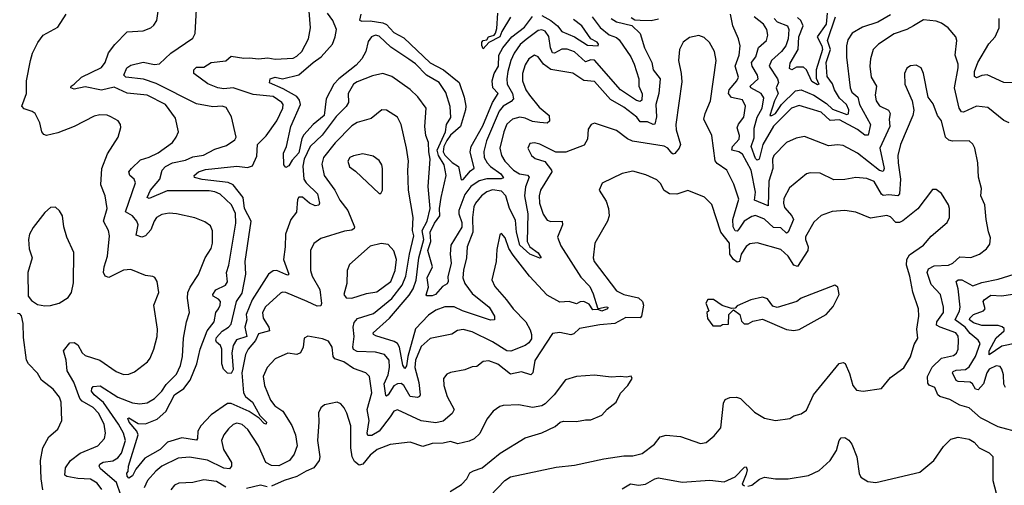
# Model space of a CAD drawing. Extents: x 1245432 to 1420865, y 606325 to 671314.
# Tile 251 of 256: x 1378507 to 1383898, y 632729 to 635279. Entities that reach past the tile are written whole.
import ezdxf

# ---------------------------------------------------------------- set-up
doc = ezdxf.new("R2010")
doc.units = 0

msp = doc.modelspace()

# ---------------------------------------------------------------- linework, layer by layer
at = {"layer": '0CON20XD'}
for points in [[(1379060.7, 632675), (1379037, 632745), (1378950.2, 632820.2), (1378941.4, 632835), (1378945.9, 632845), (1378964.1, 632855.9), (1379016.3, 632863.7), (1379045, 632879.1), (1379065, 632905.6), (1379085.7, 632975), (1379075.7, 633015), (1379047.9, 633065), (1378965, 633182), (1378913.9, 633225), (1378900.7, 633245), (1378901, 633259), (1378910, 633270), (1378946.6, 633273.4), (1379045, 633212.4), (1379125, 633180.4), (1379164.6, 633175.4), (1379205, 633180.5), (1379245, 633204.5), (1379284.6, 633245), (1379308.5, 633281.5), (1379365, 633337.5), (1379387.5, 633385), (1379398.4, 633435), (1379404.6, 633535), (1379420.4, 633625), (1379437.1, 633675), (1379425.4, 633755), (1379427.5, 633785), (1379440.4, 633815), (1379485.7, 633884.3), (1379521.8, 633975), (1379555, 634026), (1379563.2, 634055), (1379562.1, 634122.1), (1379550.9, 634150.9), (1379521.4, 634171.4), (1379465, 634193.5), (1379365, 634216.7), (1379325, 634219.5), (1379285, 634211.8), (1379256.7, 634195), (1379243.7, 634176.3), (1379225, 634127.9), (1379195, 634094.6), (1379175, 634088.7), (1379145, 634098.8), (1379154.7, 634155), (1379148.8, 634175), (1379123.8, 634205), (1379086, 634226), (1379141.3, 634385), (1379133.8, 634405), (1379109.6, 634425), (1379105.3, 634445), (1379118.2, 634465), (1379168, 634512), (1379215, 634525.7), (1379265, 634550), (1379342.7, 634607.3), (1379364.4, 634635), (1379377.1, 634665), (1379359.3, 634739.3), (1379305, 634815.4), (1379205, 634865.3), (1379095, 634876.8), (1379025, 634908.8), (1378955, 634893.9), (1378865, 634910.7), (1378805, 634898.9), (1378786, 634905), (1378788.1, 634915), (1378805, 634926), (1378845, 634963.5), (1378955, 635017.5), (1378975, 635043.8), (1378992.8, 635097.2), (1379027.6, 635142.4), (1379095, 635211.9), (1379182.3, 635217.7), (1379225, 635234), (1379241.2, 635248.8), (1379258.6, 635275), (1379265.7, 635325)], [(1383768.2, 633098.2), (1383705, 633154.5), (1383655, 633168.8), (1383599.4, 633199.4), (1383545.2, 633215.2), (1383535, 633225.7), (1383518.5, 633265), (1383487.3, 633277.3), (1383478.5, 633288.5), (1383478.4, 633325), (1383503.4, 633376.6), (1383555, 633426.2), (1383619.1, 633440.9), (1383637.1, 633452.9), (1383645.4, 633475), (1383646.9, 633525), (1383645, 633545.7), (1383633.1, 633565), (1383546.4, 633595), (1383527.1, 633607.1), (1383529.5, 633625), (1383564.7, 633675), (1383565.7, 633705), (1383548, 633775), (1383498.1, 633828.1), (1383476.5, 633895), (1383483.6, 633915), (1383515, 633931.6), (1383592, 633935), (1383616.5, 633945), (1383655, 633980), (1383715, 633976.7), (1383762, 633995), (1383800.8, 634025), (1383819.7, 634050.3), (1383822.2, 634085), (1383812.1, 634117.9), (1383798.9, 634185), (1383792.3, 634265), (1383769.6, 634315), (1383773.1, 634355), (1383757.5, 634417.5), (1383752.5, 634495), (1383736.2, 634575), (1383725, 634597.1), (1383705, 634615.6), (1383615, 634613.6), (1383595, 634619.5), (1383575.3, 634635.3), (1383554.5, 634724.5), (1383531.5, 634755), (1383508, 634818), (1383480.6, 634855), (1383455.8, 634985), (1383443.3, 635015), (1383415, 635030), (1383385, 635026), (1383365, 635013.3), (1383350.8, 634985), (1383352.9, 634925), (1383394.4, 634834.4), (1383403.4, 634783.4), (1383397.9, 634755), (1383329.3, 634595), (1383315.3, 634535), (1383317.5, 634495), (1383328.9, 634405), (1383324, 634326), (1383315, 634314.6), (1383265, 634320.2), (1383235, 634315.4), (1383225, 634323.1), (1383185, 634392.2), (1383145, 634410), (1383085, 634415.4), (1383025, 634403.2), (1382965, 634401.8), (1382889.2, 634439.2), (1382835, 634440), (1382815, 634434.4), (1382722.6, 634357.4), (1382690.8, 634299.2), (1382688.2, 634275), (1382695, 634250.5), (1382734.3, 634204.3), (1382743.1, 634185), (1382715, 634115.6), (1382705, 634109.6), (1382675, 634138.4), (1382635, 634141.4), (1382585, 634186.2), (1382535, 634206.2), (1382515, 634201), (1382474.1, 634175.9), (1382445, 634131.8), (1382435, 634121.8), (1382425, 634122.2), (1382412.6, 634145), (1382412.2, 634185), (1382444.1, 634295.9), (1382417.7, 634377.7), (1382379.5, 634455), (1382325, 634491.8), (1382315.2, 634505.2), (1382297.5, 634645), (1382252.5, 634735), (1382259.4, 634765), (1382290, 634835), (1382320.6, 635055), (1382311.4, 635105), (1382283.3, 635153.3), (1382255, 635181.4), (1382225, 635191.9), (1382175, 635182.2), (1382140, 635155), (1382118.9, 635115), (1382114.5, 635055), (1382129.6, 634985), (1382131.7, 634938.3), (1382100, 634705), (1382102.3, 634675), (1382124.6, 634595), (1382118.5, 634575), (1382095, 634545.6), (1382085, 634541.9), (1382077.2, 634547.2), (1382056.5, 634575), (1382036.2, 634586.2), (1381863.1, 634613.1), (1381835.7, 634625.7), (1381775, 634671.5), (1381655, 634712), (1381635.8, 634704.2), (1381619.7, 634680.3), (1381616.5, 634625), (1381598.5, 634591.5), (1381497.2, 634552.8), (1381442.9, 634552.9), (1381355, 634597.1), (1381325, 634604.3), (1381299.7, 634600.3), (1381290, 634575), (1381310, 634535), (1381329.1, 634519.1), (1381381.9, 634501.9), (1381418.5, 634455), (1381420.4, 634445), (1381358.3, 634345), (1381351, 634315), (1381352.4, 634275), (1381373.8, 634213.8), (1381395, 634180.5), (1381415, 634174), (1381478, 634175), (1381479.5, 634155), (1381451.4, 634088.6), (1381470.6, 634040.6), (1381579.2, 633869.2), (1381628.1, 633818.1), (1381647.4, 633777.4), (1381670.9, 633700.9), (1381676.7, 633696.7), (1381717.5, 633707.5), (1381727.7, 633705), (1381725.3, 633695), (1381695, 633682.9), (1381675, 633692.9), (1381645, 633691), (1381625, 633721), (1381595, 633736.5), (1381575.4, 633734.6), (1381555, 633722.7), (1381515, 633735.5), (1381465, 633732.7), (1381395, 633770.5), (1381298.3, 633875), (1381209.7, 633989.7), (1381185.6, 634025.6), (1381165, 634084), (1381145, 634107.5), (1381135, 634100), (1381119.8, 634020.2), (1381115.6, 633955), (1381092.1, 633855), (1381108.2, 633818.2), (1381171.8, 633745), (1381208.9, 633695), (1381277.8, 633625), (1381301.4, 633581.4), (1381309.4, 633555), (1381308.8, 633531.2), (1381295, 633510), (1381275, 633495.3), (1381196, 633464), (1381175, 633465.4), (1381095, 633514.4), (1380985, 633569.8), (1380935, 633583.2), (1380903.5, 633576.5), (1380873.4, 633556.6), (1380755, 633532.4), (1380705, 633489.2), (1380674, 633415), (1380669.9, 633375), (1380692.5, 633292.5), (1380699.5, 633225), (1380695.8, 633215), (1380685, 633210), (1380645, 633215.8), (1380610.3, 633275), (1380595, 633286.2), (1380575, 633284.8), (1380555, 633274.7), (1380525, 633224.6), (1380515, 633217.8), (1380511.1, 633221.1), (1380501.8, 633285), (1380525.2, 633335), (1380531.7, 633375), (1380530.8, 633415), (1380505, 633445.2), (1380455, 633458.8), (1380355, 633461.8), (1380335, 633472.7), (1380330.6, 633485), (1380337.4, 633545), (1380332.6, 633595), (1380339, 633621), (1380356.7, 633643.3), (1380445, 633670.5), (1380545, 633752.7), (1380601.2, 633825), (1380620.6, 633875), (1380640.4, 633995), (1380665.5, 634095), (1380657.6, 634125), (1380660.5, 634195), (1380635.8, 634345), (1380631.3, 634455), (1380635.3, 634504.7), (1380625.3, 634575.3), (1380595.4, 634705), (1380575, 634745.6), (1380515, 634784.4), (1380490, 634785), (1380431.6, 634738.4), (1380355, 634716.9), (1380325, 634697.6), (1380233.4, 634605), (1380170.4, 634525), (1380161.9, 634488.1), (1380173.5, 634425), (1380232.8, 634345), (1380260.1, 634290.1), (1380303.3, 634235), (1380340, 634145), (1380338.5, 634135), (1380325, 634126.8), (1380285, 634121), (1380155, 634080.9), (1380117.1, 634052.9), (1380100, 634015), (1380099.1, 633905), (1380108.9, 633875), (1380151, 633801), (1380160, 633725), (1380155, 633712.5), (1380135, 633710), (1380080.9, 633735), (1379965, 633785.3), (1379945, 633787.5), (1379935, 633782.2), (1379853.4, 633706.6), (1379836.9, 633675), (1379839.3, 633645), (1379870.7, 633595), (1379873.9, 633576.1), (1379815, 633558.2), (1379797.9, 633522.1), (1379758.1, 633475), (1379743, 633445), (1379724, 633345), (1379731.6, 633235), (1379742.7, 633215), (1379781.7, 633185), (1379822, 633112), (1379858.1, 633075), (1379856.7, 633065), (1379845, 633068.6), (1379817.4, 633097.4), (1379763.7, 633133.7), (1379665, 633177), (1379645, 633177.7), (1379554.7, 633115), (1379498.7, 633055), (1379482.6, 633025), (1379480.9, 632985), (1379475, 632975.7), (1379395, 632989), (1379316.5, 632965), (1379275.4, 632925), (1379191.2, 632878.8), (1379141.9, 632818.1), (1379125, 632781.2), (1379105, 632768.8), (1379095, 632780), (1379093.6, 632795), (1379101.4, 632805), (1379102.6, 632835), (1379155.2, 633005), (1379148.8, 633025), (1379106, 633075), (1379098.9, 633095), (1379105, 633098.9), (1379155, 633068.7), (1379195, 633065.9), (1379259.2, 633090.8), (1379307.2, 633132.8), (1379355.1, 633224.9), (1379405, 633259), (1379440, 633305), (1379476.4, 633395), (1379494.7, 633475), (1379533.3, 633575), (1379570.9, 633625), (1379580.6, 633675), (1379595.3, 633695), (1379605.3, 633715), (1379605.9, 633735), (1379595, 633749.1), (1379565.5, 633765), (1379564.2, 633775), (1379580.1, 633799.9), (1379634.4, 633825), (1379645, 633843.3), (1379640, 633895), (1379651.4, 633935), (1379689.6, 634165), (1379687.7, 634217.7), (1379666.7, 634265), (1379605, 634322.7), (1379575, 634336.6), (1379545, 634341.8), (1379315, 634341.9), (1379215, 634300), (1379204.7, 634305), (1379223.5, 634345), (1379274, 634405), (1379286.4, 634455), (1379305, 634475.8), (1379343.1, 634495), (1379415, 634509.8), (1379455, 634528.1), (1379512.9, 634537.1), (1379575, 634569.3), (1379639.8, 634590.2), (1379685, 634620.9), (1379692.7, 634635), (1379667.1, 634747.1), (1379637.6, 634797.6), (1379615, 634804.7), (1379565, 634801.1), (1379475, 634818), (1379255, 634930.1), (1379185, 634954.2), (1379088.8, 634965), (1379076.4, 634975), (1379094.1, 635015), (1379115, 635030), (1379183.8, 635046.2), (1379245, 635033.2), (1379272, 635038), (1379334.5, 635095), (1379455, 635177.5), (1379466.9, 635203.1), (1379475, 635336)], [(1380638.6, 633771.4), (1380661, 633805), (1380677.1, 633852.9), (1380692.9, 633975), (1380720.6, 634075), (1380709.7, 634125), (1380737.4, 634175), (1380754.4, 634245), (1380743.2, 634365), (1380754.7, 634515), (1380746.6, 634555), (1380746, 634606), (1380730.5, 634645), (1380724.7, 634695), (1380732.3, 634795), (1380686.6, 634856.6), (1380645, 634896.4), (1380545, 634968.2), (1380495, 634984.5), (1380438.9, 634971.1), (1380355, 634938.9), (1380335.5, 634925), (1380305.3, 634875), (1380307.1, 634825), (1380295, 634803.1), (1380240.5, 634749.5), (1380162.8, 634647.2), (1380097.1, 634585), (1380064, 634515), (1380057.7, 634477.7), (1380062.8, 634405), (1380076, 634385), (1380137.5, 634325), (1380148.8, 634275), (1380145, 634264.2), (1380125, 634260.5), (1380094.2, 634274.2), (1380055, 634307.1), (1380035, 634306.7), (1380027.8, 634295), (1380021.8, 634225), (1379991.3, 634185), (1379962.2, 634105), (1379960.8, 634035), (1379951.2, 633965), (1379980, 633885), (1379975, 633880), (1379965, 633882.8), (1379915, 633906), (1379895, 633903.9), (1379869.2, 633885), (1379780.5, 633745), (1379747.6, 633665), (1379751.2, 633635), (1379739.3, 633595), (1379751.2, 633545), (1379694.8, 633525.2), (1379675.5, 633494.5), (1379668, 633455), (1379676.5, 633363.5), (1379665, 633342.5), (1379645, 633343.3), (1379623.3, 633365), (1379614, 633395), (1379613.5, 633475), (1379606.4, 633495), (1379585, 633513.8), (1379581.1, 633525), (1379585, 633538), (1379615, 633573), (1379650.5, 633595), (1379665, 633612), (1379693.3, 633735), (1379725, 633782.2), (1379745.4, 633885), (1379741.9, 633955), (1379773.9, 634175), (1379738.1, 634245), (1379730.7, 634305), (1379675, 634374.8), (1379647.7, 634387.7), (1379506.6, 634403.4), (1379464.2, 634415), (1379462.5, 634425), (1379485.5, 634445), (1379525, 634459.4), (1379695, 634476.8), (1379755, 634470), (1379781.2, 634478.8), (1379805, 634532), (1379808.8, 634595), (1379857.2, 634642.8), (1379915.3, 634725), (1379947.9, 634795), (1379949.1, 634815), (1379942.9, 634825), (1379895, 634858.3), (1379785, 634869.6), (1379675, 634905.9), (1379625, 634900.9), (1379591.2, 634905), (1379537.8, 634927.8), (1379460, 634985), (1379460, 635005), (1379475, 635019.4), (1379515, 635019.2), (1379555, 635045.4), (1379635, 635053.8), (1379665, 635078.5), (1379735, 635067.9), (1379765, 635070.5), (1379815, 635065.4), (1379865, 635070.3), (1379905, 635062.3), (1380005, 635068.4), (1380025, 635078.4), (1380050.9, 635105), (1380089.1, 635175), (1380100, 635235), (1380091.3, 635325)], [(1381642, 635295), (1381685.9, 635235.9), (1381735, 635195.7), (1381775, 635181), (1381789.4, 635169.4), (1381853.2, 635075), (1381871.8, 635035), (1381896.7, 634955), (1381897.5, 634915), (1381915, 634873.8), (1381912.5, 634837.5), (1381905, 634831.5), (1381885, 634835.8), (1381797, 634895), (1381655, 635056.5), (1381635, 635059.5), (1381605, 635047.4), (1381545, 635103.2), (1381505, 635118.4), (1381475, 635117.5), (1381435, 635095.3), (1381425, 635097.7), (1381412.8, 635125), (1381405, 635186.7), (1381385, 635216.6), (1381365, 635223.9), (1381345, 635220.5), (1381279.3, 635170.7), (1381247.4, 635142.6), (1381214.8, 635095), (1381196.1, 635055), (1381179.6, 634995), (1381173.3, 634955), (1381176.7, 634925), (1381205.8, 634875), (1381210.7, 634845), (1381198.6, 634831.4), (1381154.6, 634805.4), (1381132.2, 634777.8), (1381063.1, 634615), (1381047.4, 634557.4), (1381050.5, 634525), (1381066.8, 634495), (1381084.9, 634474.9), (1381141, 634435), (1381156.4, 634413.6), (1381143.2, 634406.8), (1381065, 634407.7), (1381022.7, 634397.3), (1380977.8, 634365), (1380945, 634321.4), (1380911.6, 634235), (1380911.8, 634215), (1380928.4, 634168.4), (1380927.1, 634142.9), (1380868.3, 634045), (1380863.4, 633995), (1380869.2, 633945), (1380850.8, 633870.8), (1380852.6, 633845), (1380847.5, 633832.5), (1380822.5, 633817.5), (1380782.8, 633775), (1380765, 633766.7), (1380736.4, 633766.4), (1380733, 633773), (1380745.4, 633814.6), (1380738.8, 633865), (1380767.6, 633925), (1380742.2, 634015), (1380758.4, 634065), (1380753.7, 634115), (1380777.4, 634165), (1380807.5, 634205), (1380806, 634245), (1380814, 634306), (1380842.3, 634425), (1380831.8, 634485), (1380799.7, 634535), (1380793.5, 634565), (1380838.2, 634665), (1380844.7, 634705), (1380867.2, 634742.8), (1380863.8, 634803.8), (1380840.1, 634880.1), (1380803.4, 634935), (1380735, 634974.8), (1380675, 635036.5), (1380637.3, 635062.7), (1380539, 635129), (1380475, 635188.7), (1380455, 635194), (1380432.7, 635185), (1380415, 635160), (1380402.2, 635105), (1380380.8, 635065), (1380349.7, 635030.3), (1380254.8, 634955), (1380227.6, 634925), (1380185.2, 634844.8), (1380174, 634755), (1380113.6, 634705), (1380062, 634648), (1380051.8, 634628.2), (1380035, 634550.2), (1379999.4, 634510.6), (1379980.6, 634479.4), (1379965, 634470.5), (1379953.6, 634485), (1379951.7, 634548.3), (1379967.1, 634585), (1379991.6, 634695), (1380044.4, 634815), (1380039.2, 634839.2), (1380025, 634858.4), (1379950.1, 634900.1), (1379874.1, 634934.1), (1379879.1, 634955), (1379905, 634963.5), (1379945, 634954.7), (1380035, 634977.6), (1380112.9, 635045), (1380157.1, 635075), (1380219.3, 635145), (1380234.8, 635185), (1380241.7, 635225), (1380222.3, 635275), (1380191.4, 635315)], [(1381195, 635292.5), (1381146.3, 635213.6), (1381135, 635184.8), (1381076.4, 635153.6), (1381045, 635118.8), (1381037.1, 635137.1), (1381037.3, 635155), (1381044.1, 635165.9), (1381065, 635168.8), (1381074.6, 635185.4), (1381105, 635194.2), (1381112.5, 635205), (1381119.6, 635230.4), (1381124.3, 635315)], [(1382927.7, 635315), (1382922.4, 635255), (1382874.3, 635185), (1382899.3, 635135), (1382902.7, 635115), (1382868.2, 635005), (1382868.6, 634958.6), (1382882, 634925), (1382875, 634921.8), (1382845, 634941), (1382815, 635004.1), (1382799.5, 635019.5), (1382760.7, 635019.3), (1382735, 635004), (1382722.4, 635012.4), (1382725, 635040), (1382770.2, 635115), (1382773.1, 635185), (1382796.9, 635245), (1382784, 635275), (1382765, 635291.2)], [(1378956.7, 632706.7), (1378930.8, 632740.8), (1378895, 632762.9), (1378825, 632766.1), (1378765, 632776.9), (1378754.3, 632785), (1378757.7, 632825), (1378784.7, 632865.3), (1378837.1, 632905), (1378933.8, 632946.2), (1378971.2, 632985), (1378977.4, 633015), (1378969.8, 633065), (1378937.7, 633125), (1378908.9, 633155), (1378849.2, 633189.2), (1378835.6, 633205), (1378802.9, 633295), (1378766.4, 633356.4), (1378761.4, 633415), (1378746.7, 633465), (1378781.2, 633508.8), (1378805, 633511.9), (1378825, 633499.4), (1378848.8, 633455), (1378865, 633440.4), (1378945, 633415.4), (1379035, 633353.3), (1379075, 633336.7), (1379105, 633338.6), (1379135, 633351.4), (1379205.8, 633405), (1379221.9, 633425), (1379241.1, 633475), (1379259.5, 633545), (1379261.1, 633585), (1379241.9, 633715), (1379269.2, 633785), (1379260, 633845), (1379246.4, 633866.4), (1379235, 633872.5), (1379195, 633878.8), (1379115, 633910.8), (1379075, 633908.2), (1378995, 633866.5), (1378974.4, 633875), (1378966.5, 633895), (1378969.3, 633925), (1378988.2, 633985), (1378998.2, 634095), (1378993.5, 634125), (1378965.9, 634175), (1378985.4, 634245.4), (1378974.4, 634315), (1378950.5, 634375), (1378956.2, 634465), (1378987.5, 634545), (1379045.7, 634635), (1379061.2, 634688.8), (1379059.2, 634705), (1379046, 634725), (1379005, 634747.5), (1378985, 634756.9), (1378945, 634757.1), (1378915, 634750), (1378805, 634694.3), (1378715, 634660), (1378654.2, 634644.2), (1378639.7, 634649.7), (1378627.5, 634665), (1378616.7, 634715), (1378591.9, 634765), (1378575, 634777.1), (1378530.6, 634790.6), (1378517.7, 634805), (1378544.2, 634874.2), (1378544.4, 634945), (1378566, 635055), (1378577.5, 635095), (1378605.6, 635154.4), (1378635, 635193.8), (1378715, 635237.5), (1378760.9, 635309.1)], [(1380375, 635309.2), (1380367, 635277), (1380380.5, 635270.5), (1380425, 635273.1), (1380495, 635261.5), (1380515, 635252.7), (1380555, 635208.1), (1380609.8, 635179.8), (1380755, 635042.3), (1380828.2, 635005), (1380913.7, 634935), (1380939.8, 634855), (1380949.6, 634805), (1380947.3, 634785), (1380920.9, 634695), (1380865, 634646.2), (1380845, 634618), (1380829.9, 634585), (1380826.3, 634555), (1380835, 634537.8), (1380875, 634496.2), (1380910.4, 634475), (1380925, 634402.5), (1380935, 634404.4), (1380975, 634451.8), (1380994.6, 634465.4), (1380973.4, 634555), (1380978.7, 634585), (1381042.5, 634697.5), (1381095.4, 634825), (1381127.4, 634875), (1381097.5, 634905), (1381093.5, 634945), (1381105.7, 634985), (1381129, 635025), (1381130.9, 635085), (1381152.8, 635125), (1381201, 635185), (1381271.7, 635238.3), (1381314.4, 635295.6)], [(1381745, 635284.7), (1381775, 635266.8), (1381857.9, 635247.9), (1381903.4, 635203.4), (1381927.1, 635125), (1381968.4, 635045), (1381976.2, 635005), (1382014.2, 634955), (1382006.1, 634875), (1381990.9, 634815), (1381992.9, 634747.1), (1381985, 634707.5), (1381975.6, 634705.6), (1381945, 634719), (1381905, 634719.2), (1381885.4, 634745.4), (1381815, 634799.1), (1381742.4, 634842.4), (1381655, 634940.7), (1381595, 634945.7), (1381535, 634985.3), (1381415, 635006.2), (1381374.7, 635035), (1381345, 635075.6), (1381325, 635084.5), (1381295, 635064.5), (1381275, 635031.9), (1381259.8, 634985), (1381260.2, 634945), (1381278.4, 634895), (1381297.9, 634865), (1381350.4, 634800.4), (1381405.7, 634755), (1381407.3, 634722.7), (1381395, 634712.9), (1381354.6, 634715.4), (1381315, 634721.9), (1381275, 634740), (1381245, 634745.3), (1381204.5, 634735), (1381175, 634707.1), (1381156.9, 634665), (1381136.6, 634575), (1381145, 634535.6), (1381163.6, 634505), (1381210.7, 634455), (1381243.5, 634435), (1381286.8, 634426.8), (1381297.2, 634417.3), (1381276.8, 634363.2), (1381270.2, 634315), (1381289.9, 634215), (1381284.7, 634065), (1381300.5, 634035), (1381345, 634002.9), (1381362.5, 633975), (1381355, 633973.1), (1381300.9, 633995), (1381245.2, 634045), (1381227, 634115), (1381221.4, 634181.4), (1381188, 634245), (1381168.7, 634315), (1381145, 634340.4), (1381095, 634346.4), (1381065, 634335.7), (1381035.2, 634314.8), (1381002.5, 634275), (1380993.7, 634255), (1380986.5, 634196.5), (1380987.2, 634115), (1380957.3, 634035), (1380952.5, 633975), (1380937.7, 633907.7), (1380932.8, 633865), (1380944.7, 633835), (1380985, 633779.7), (1381077.8, 633705), (1381106.9, 633655), (1381106.9, 633635), (1381085, 633633.1), (1380930.8, 633685), (1380885, 633707.2), (1380835, 633705.9), (1380785, 633688.2), (1380745, 633660.8), (1380674.6, 633585.4), (1380632.7, 633435), (1380625, 633384), (1380615, 633369.2), (1380605, 633387.5), (1380586.2, 633486.2), (1380576.2, 633505), (1380556.6, 633516.6), (1380457.4, 633547.4), (1380444.5, 633555), (1380442.3, 633565), (1380532.2, 633645), (1380638.6, 633771.4)], [(1381365, 635301.6), (1381415.4, 635275.4), (1381451.6, 635245), (1381475, 635214.7), (1381545, 635184.8), (1381615, 635139.6), (1381673.8, 635135), (1381676.3, 635145), (1381669.7, 635155), (1381634.8, 635174.8), (1381585, 635244.6), (1381539.3, 635279.3)], [(1382005, 635281.2), (1381965, 635272.1), (1381903.8, 635273.8), (1381875, 635277.1), (1381855, 635290)], [(1383924.6, 634714.6), (1383895, 634727.5), (1383808, 634798), (1383745, 634805.9), (1383675, 634772.3), (1383663.8, 634773.8), (1383651.6, 634795), (1383625.6, 634905), (1383645.9, 635015.9), (1383645.3, 635035.3), (1383629.4, 635085), (1383637.5, 635165), (1383631.9, 635185), (1383591.4, 635235), (1383555, 635260.5), (1383525, 635271.5), (1383455, 635277.3), (1383400.6, 635245), (1383365.2, 635224.8), (1383295, 635201.6), (1383208.9, 635145), (1383180.9, 635115), (1383165.8, 635064.2), (1383161.6, 635025), (1383168.9, 634965), (1383198.9, 634915), (1383190.8, 634865), (1383195.9, 634835), (1383215, 634806.9), (1383264, 634784), (1383273.1, 634765), (1383268, 634735), (1383270.7, 634695), (1383217.2, 634575), (1383240.9, 634465), (1383235, 634446.9), (1383215, 634452.5), (1383095, 634547.8), (1383015, 634589.5), (1382985, 634594.4), (1382935, 634587.9), (1382805, 634639.2), (1382759.1, 634630.9), (1382705, 634605.7), (1382635.6, 634535), (1382629.6, 634515), (1382630.5, 634465), (1382608.6, 634395), (1382605, 634260), (1382531.2, 634291.2), (1382535.6, 634335), (1382512.5, 634455), (1382465, 634541.9), (1382445, 634554.8), (1382405.4, 634565.4), (1382409.3, 634585), (1382445.9, 634625), (1382448.9, 634645), (1382435, 634686.7), (1382442.6, 634707.4), (1382471.8, 634745), (1382481.8, 634805), (1382465, 634839.5), (1382405, 634853.1), (1382387.8, 634875), (1382390.9, 634895), (1382434.2, 634945), (1382443.5, 634965), (1382424.1, 635025), (1382446.7, 635085), (1382452.2, 635135), (1382442.7, 635175), (1382410.8, 635245), (1382399.4, 635309.4)], [(1383274.3, 635305), (1383205, 635265.9), (1383122.4, 635237.6), (1383065.7, 635204.3), (1383041.5, 635168.5), (1383034, 635135), (1383034, 635074), (1383054.2, 634905), (1383062.5, 634882.5), (1383095.5, 634855.5), (1383105.2, 634815), (1383164.7, 634705), (1383153.2, 634646.8), (1383135, 634645.9), (1383095, 634677.5), (1382995, 634730.4), (1382945, 634726.2), (1382895, 634771.8), (1382775, 634808.4), (1382733.3, 634795), (1382633.8, 634696.2), (1382575.1, 634595), (1382555, 634515.8), (1382545, 634510.3), (1382535, 634519.3), (1382512.1, 634585), (1382527.8, 634632.2), (1382527.7, 634685), (1382545.7, 634745), (1382571.7, 634795), (1382581.4, 634851.4), (1382567.5, 634875), (1382510.4, 634905), (1382506.7, 634915), (1382550.9, 634955), (1382546.2, 634975), (1382517.3, 635025), (1382514.2, 635045), (1382538.1, 635075), (1382553, 635127), (1382596.2, 635165), (1382603.8, 635195), (1382598, 635225), (1382578.9, 635255), (1382528.2, 635295)], [(1382638.4, 635285), (1382655, 635267.8), (1382711.8, 635245), (1382719.2, 635225), (1382714.8, 635175), (1382702.4, 635135), (1382679, 635105), (1382624.2, 635055.8), (1382610.8, 635025), (1382656.1, 634955), (1382662.2, 634935), (1382648.7, 634905), (1382660.6, 634875), (1382639, 634835), (1382613.5, 634753.5), (1382625, 634753.6), (1382645, 634766.2), (1382678.6, 634815), (1382755, 634890.2), (1382785, 634895.2), (1382855, 634866.4), (1382925, 634820.5), (1382958.3, 634788.3), (1383035, 634760.3), (1383045, 634762.9), (1383046.7, 634785), (1383034.9, 634814.9), (1382995, 634848.9), (1382967.6, 634895), (1382958.1, 634928.1), (1382927.6, 634967.6), (1382922, 635045), (1382946.7, 635115), (1382929.6, 635165), (1382974.2, 635295)], [(1384228.6, 634488.6), (1384247.5, 634555), (1384250, 634615), (1384245, 634630), (1384208.2, 634675), (1384202.2, 634785), (1384145.9, 634885.9), (1384118, 634908), (1384075, 634927.1), (1383895, 634934.5), (1383805, 634977.1), (1383775, 634973.3), (1383745, 634960.8), (1383735, 634967.5), (1383735.5, 634995.5), (1383753.9, 635045), (1383814, 635146), (1383848.5, 635185), (1383870.6, 635235), (1383870.8, 635285)], [(1380485, 634327.5), (1380494.1, 634345.9), (1380494.3, 634465), (1380490, 634485), (1380475, 634508), (1380441.7, 634531.7), (1380386.1, 634543.9), (1380335, 634534), (1380315, 634524), (1380303.1, 634505), (1380312.6, 634472.6), (1380345, 634450), (1380475, 634327.5), (1380485, 634327.5)], [(1383342.8, 634177.2), (1383325, 634168.2), (1383305, 634168.2), (1383275, 634199.4), (1383255, 634206.5), (1383165, 634192.1), (1383085, 634225.6), (1383025, 634234.4), (1382955, 634229.4), (1382895, 634207.5), (1382855, 634170), (1382810.3, 634089.7), (1382809.7, 634075), (1382824.8, 634035), (1382822.6, 634015), (1382765, 633928.2), (1382745, 633935.5), (1382715, 633983.6), (1382675, 634021.2), (1382545, 634057.5), (1382505, 634051.5), (1382485, 634037.8), (1382457.8, 633995), (1382447.8, 633955), (1382435, 633951.5), (1382415, 633966), (1382395.3, 633995), (1382392.8, 634055), (1382345.7, 634115), (1382297.4, 634267.4), (1382256.6, 634306.6), (1382207.1, 634327.1), (1382165, 634342.9), (1382105, 634322.7), (1382065, 634325.5), (1382035, 634344.4), (1382015, 634382), (1381995, 634402.5), (1381935, 634428.6), (1381865, 634449.4), (1381805, 634437.5), (1381696.4, 634383.6), (1381680, 634345), (1381717.5, 634285), (1381730.8, 634245), (1381734.4, 634205), (1381725, 634176.2), (1381656.9, 634055), (1381647.8, 633975), (1381652.5, 633955), (1381774.7, 633794.7), (1381815.5, 633774.5), (1381895, 633755.7), (1381916.6, 633736.6), (1381922, 633715), (1381910.8, 633655), (1381904.2, 633645.8), (1381825, 633648.8), (1381765, 633615.9), (1381682.6, 633607.4), (1381571.9, 633588.1), (1381540.6, 633559.4), (1381525, 633553.1), (1381465, 633565.5), (1381425, 633560.8), (1381327.6, 633412.4), (1381317.3, 633345), (1381305.4, 633334.6), (1381255, 633350.2), (1381195, 633337.6), (1381125, 633391.8), (1381075, 633411.5), (1381045, 633406.5), (1381009.3, 633380.7), (1380985, 633378.5), (1380945, 633361.1), (1380865, 633346.7), (1380845, 633337.1), (1380827.5, 633315), (1380828.5, 633275), (1380846.9, 633215), (1380886.2, 633145), (1380875, 633122.5), (1380825, 633079.7), (1380785, 633071), (1380705, 633082.5), (1380575, 633142.9), (1380555, 633135.5), (1380535, 633103.8), (1380475, 633026.2), (1380435, 633001.9), (1380412.2, 633002.2), (1380409.1, 633015), (1380421, 633085), (1380409.4, 633145), (1380435.2, 633235), (1380421.5, 633325), (1380402, 633345), (1380335, 633368.9), (1380281.1, 633405), (1380232.5, 633422.5), (1380223.1, 633435), (1380217.1, 633485), (1380198, 633518), (1380165, 633530.6), (1380084, 633546), (1380064.1, 633535.9), (1380059.5, 633485), (1380044.4, 633455), (1380025, 633445.4), (1379975, 633452.9), (1379905, 633421.4), (1379861.9, 633375), (1379840.6, 633325), (1379846.7, 633275), (1379880, 633195), (1379904.5, 633165), (1379947.3, 633135), (1379996.6, 633056.6), (1380017.4, 633005), (1380026.5, 632945), (1380010, 632900), (1379985, 632864.5), (1379925, 632835.3), (1379885, 632838.1), (1379855, 632854.7), (1379814.8, 632944.8), (1379756, 633035), (1379725, 633063.1), (1379695, 633069.6), (1379675, 633062.2), (1379650.5, 633039.5), (1379624.5, 633005), (1379611.5, 632975), (1379622.4, 632925), (1379666, 632855), (1379666.8, 632835), (1379655, 632819.6), (1379625, 632823.7), (1379535, 632866.6), (1379436.6, 632883.4), (1379375, 632878.8), (1379285, 632834.1), (1379252.4, 632807.6), (1379205.9, 632755), (1379189.1, 632715)], [(1381005, 632589.3), (1381163.2, 632755), (1381195, 632775.7), (1381445, 632829.1), (1381545, 632840.3), (1381705, 632874.8), (1381815, 632890), (1381865, 632890), (1381915, 632903.9), (1381982.9, 632955), (1382013.3, 632995), (1382046.4, 633003.6), (1382125, 632997.1), (1382235, 632958), (1382265, 632964.3), (1382309.7, 633000.3), (1382346.8, 633043.2), (1382360.6, 633179.4), (1382370.6, 633199.4), (1382395, 633210.9), (1382432.2, 633212.2), (1382454, 633205), (1382530.6, 633130.6), (1382585, 633097.5), (1382645, 633084.3), (1382724.1, 633095.9), (1382745, 633110), (1382785, 633121.2), (1382815, 633141.2), (1382852.5, 633225), (1382994, 633396), (1383015, 633401.9), (1383026.1, 633396.1), (1383050.9, 633340.9), (1383068.6, 633275), (1383089.7, 633249.7), (1383125.7, 633244.3), (1383225, 633260), (1383275, 633319.2), (1383347.6, 633372.4), (1383385, 633432.5), (1383405, 633500), (1383424.4, 633535.6), (1383420, 633585), (1383430.4, 633655), (1383429.2, 633695), (1383397.7, 633787.7), (1383381.5, 633875), (1383362.9, 633935), (1383363.8, 633965), (1383378.7, 633991.3), (1383455.8, 634045), (1383497, 634093), (1383585, 634168), (1383598.6, 634195), (1383598.6, 634245), (1383592.5, 634265), (1383555, 634326.7), (1383525, 634348.8), (1383505, 634350), (1383425, 634242.5), (1383342.8, 634177.2)], [(1378645, 633712), (1378675, 633714.2), (1378723, 633727), (1378771.7, 633758.3), (1378791.2, 633785), (1378801.2, 633838.8), (1378804.2, 634004.2), (1378765, 634087.5), (1378749.2, 634145), (1378741.2, 634205), (1378725, 634232.5), (1378703, 634253), (1378675, 634250), (1378645, 634223.3), (1378579.8, 634140.2), (1378561.1, 634105), (1378555.6, 634075), (1378559.2, 634025), (1378574.3, 633975), (1378550.8, 633895), (1378552.5, 633765), (1378570.7, 633740.7), (1378605, 633720), (1378645, 633712)], [(1380325, 633754.4), (1380405, 633779.2), (1380461.5, 633788.5), (1380538.3, 633845), (1380563.6, 633905), (1380570.8, 633965), (1380555, 634012.5), (1380525, 634048.6), (1380486.1, 634053.9), (1380425, 634038.6), (1380312, 633938), (1380299.5, 633905), (1380297.5, 633835), (1380280.9, 633775), (1380295, 633755.6), (1380325, 633754.4)], [(1383905, 633265.8), (1383895, 633283.3), (1383894.4, 633335), (1383885.4, 633365.4), (1383875, 633379.2), (1383854.3, 633384.3), (1383815, 633364.6), (1383801.7, 633345), (1383784.3, 633285), (1383755, 633251.8), (1383739.6, 633255), (1383724.3, 633284.3), (1383710.4, 633295), (1383645, 633298.1), (1383634.1, 633304.1), (1383614.5, 633345), (1383617.4, 633352.6), (1383635, 633359.6), (1383685, 633363.6), (1383705, 633377.4), (1383741.1, 633435), (1383765.7, 633505), (1383755.3, 633525), (1383711.2, 633561.2), (1383683, 633595), (1383628.9, 633635), (1383653.2, 633685), (1383655.7, 633705), (1383646, 633805), (1383634.6, 633845), (1383645, 633855.3), (1383665, 633854.7), (1383725, 633821.9), (1383775, 633840.7), (1383865, 633857.6), (1383952.9, 633885)], [(1382745, 633576.7), (1382775, 633582.5), (1382923.3, 633665), (1382961.7, 633708.3), (1382993.3, 633775), (1382986.7, 633815), (1382970, 633825), (1382786.4, 633753.6), (1382762.5, 633735), (1382655, 633703.3), (1382630.7, 633710.7), (1382600.7, 633750.7), (1382575, 633758.8), (1382510, 633745), (1382435, 633712.5), (1382425, 633700), (1382405, 633697.5), (1382353.3, 633713.3), (1382305, 633747.5), (1382275, 633747.5), (1382263, 633727), (1382280, 633685), (1382270, 633675), (1382273, 633643), (1382303, 633603), (1382345, 633602.5), (1382355, 633610), (1382388.3, 633611.7), (1382390, 633665), (1382415, 633690), (1382450, 633665), (1382458.3, 633628.3), (1382473.6, 633613.6), (1382495, 633614), (1382522, 633628), (1382575, 633640), (1382705, 633582.5), (1382745, 633576.7)], [(1383965, 633506.9), (1383885, 633490.4), (1383815, 633443.9), (1383815.8, 633465), (1383853.7, 633536.3), (1383896.8, 633575), (1383897.4, 633587.4), (1383887.3, 633597.3), (1383863.8, 633603.8), (1383775, 633604.9), (1383729.5, 633619.5), (1383708.4, 633635), (1383708.6, 633645), (1383728.6, 633665), (1383785, 633684.3), (1383794, 633695), (1383782.3, 633735), (1383787.7, 633745), (1383825, 633771.2), (1383885, 633766.8), (1384015, 633787.8)], [(1378633.6, 632705), (1378624.7, 632765), (1378620.9, 632865), (1378633.6, 632935), (1378666.4, 632995), (1378715, 633036), (1378737.1, 633085), (1378734.5, 633185), (1378725, 633212), (1378690.8, 633255), (1378626, 633305), (1378605, 633343.8), (1378555.4, 633395.4), (1378544.3, 633415), (1378528.3, 633538.3), (1378526.2, 633615), (1378517, 633657), (1378508.3, 633668.3), (1378495, 633670)], [(1380864.7, 632695.3), (1380926.2, 632733.8), (1380956, 632765), (1380971.8, 632798.2), (1380990.9, 632809.1), (1381040, 632825), (1381138, 632905), (1381275, 632988.9), (1381365, 633017.5), (1381438.3, 633051.7), (1381466.7, 633075), (1381485, 633080.6), (1381555, 633078.6), (1381605, 633088.6), (1381635, 633088), (1381695, 633113.8), (1381723, 633147), (1381772.5, 633185), (1381796.4, 633233.6), (1381836.7, 633275), (1381860, 633315), (1381855, 633326.7), (1381828.8, 633321.2), (1381795, 633326), (1381745, 633320.8), (1381655, 633332), (1381555, 633325.7), (1381495, 633306.2), (1381433.8, 633225), (1381384.4, 633175.6), (1381365, 633164), (1381315, 633155.8), (1381239.7, 633169.7), (1381155, 633165.7), (1381135, 633160), (1381100, 633135), (1381065, 633091.2), (1381026.4, 633013.6), (1380995, 632984.2), (1380968.7, 632971.3), (1380905, 632956.5), (1380865, 632968.9), (1380825, 632960.4), (1380765, 632958.2), (1380715, 632942.3), (1380645, 632965.7), (1380535, 632953.5), (1380465, 632924.6), (1380426.2, 632895), (1380385, 632845.4), (1380365, 632840.4), (1380340, 632860), (1380328.1, 632885), (1380320, 632935), (1380319.2, 633055), (1380297.5, 633125), (1380282.8, 633152.8), (1380265.4, 633175.4), (1380245, 633184.3), (1380175, 633170), (1380155, 633153.8), (1380143.4, 633126.6), (1380145.7, 633075), (1380136.9, 632975), (1380149.7, 632885), (1380147.5, 632865), (1380116.9, 632825), (1380075, 632806.8)], [(1383986.8, 633016.8), (1383865, 633050), (1383768.2, 633098.2)], [(1382494.1, 632724.1), (1382515, 632730.8), (1382557.2, 632762.8), (1382585, 632773.5), (1382645.6, 632765.6), (1382715, 632765.7), (1382826.9, 632783.1), (1382885, 632811.2), (1382945, 632864.5), (1382980, 632920), (1382994.5, 632975), (1383005, 632990), (1383025, 632990.8), (1383046.3, 632976.3), (1383062.9, 632955), (1383090.8, 632885), (1383104, 632794), (1383113.3, 632773.3), (1383150.5, 632750.5), (1383195, 632744.6), (1383435, 632801.1), (1383512.9, 632865), (1383565, 632942.5), (1383605, 632981.4), (1383645, 632992.5), (1383705, 632982.2), (1383734, 632965), (1383761.2, 632935), (1383815, 632908), (1383835, 632886.7), (1383836, 632755), (1383864, 632645)], [(1380075, 632806.8), (1380025, 632777.8), (1379955, 632756.2), (1379885, 632724.7)], [(1381805, 632710), (1381852, 632738), (1381895, 632729.6), (1381934.3, 632735), (1381984.7, 632765.2), (1382005, 632770.3), (1382135, 632746), (1382285, 632758), (1382365, 632748.9), (1382423.8, 632776.2), (1382475, 632828), (1382485, 632830), (1382490, 632815), (1382485, 632790), (1382463.6, 632736.4), (1382476.1, 632726.1)], [(1379635, 632718.5), (1379585, 632750.9), (1379515, 632760), (1379455, 632744.1), (1379378.7, 632741.3), (1379355, 632730), (1379334.5, 632705)], [(1379861.8, 632721.8), (1379825, 632729.4), (1379748.9, 632711.1)]]:
    msp.add_lwpolyline(points, dxfattribs=at)

doc.saveas('drawing.dxf')
